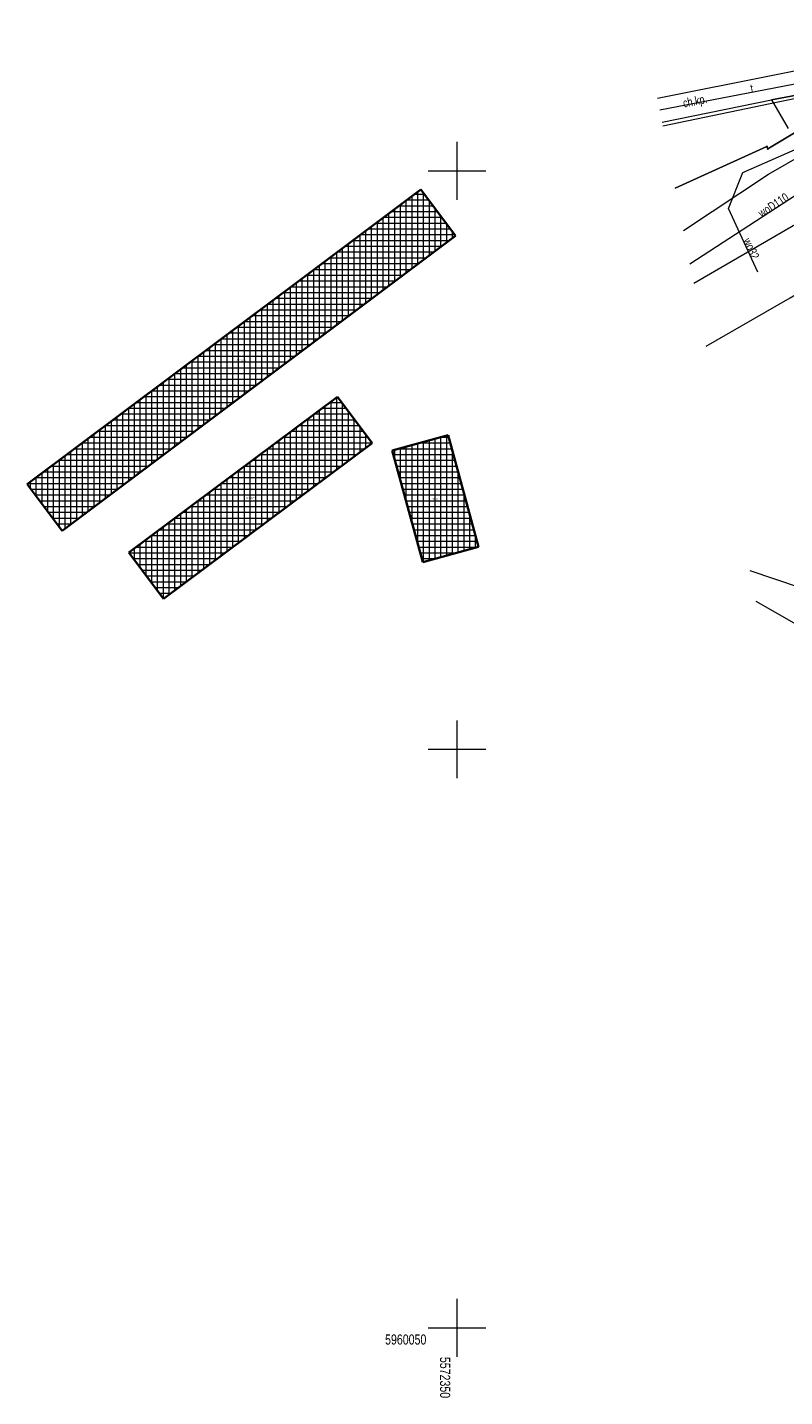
# Model space of a CAD drawing. Header units: metres. Extents: x -320 to 5572509, y -47 to 5960263.
# Tile 45 of 59: x 5572313 to 5572378, y 5960044 to 5960162. Entities that reach past the tile are written whole.
import ezdxf

# ---------------------------------------------------------------- set-up
doc = ezdxf.new("R2010")
doc.units = ezdxf.units.M
doc.header["$MEASUREMENT"] = 0
for name, color, linetype in [('203-Punkt_zalamania_granicy_dzi', 7, 'Continuous'), ('218-Granica_uzytku', 7, 'Continuous'), ('219-Linia_granicy', 7, 'Continuous'), ('chodnik__powierzchnia_', 7, 'Continuous'), ('chodnik__powierzchnia_-Atr17', 7, 'Continuous'), ('kraweznik__linia_', 7, 'Continuous'), ('Nowe_810-G Ogólne', 7, 'Continuous'), ('przewod_elektroenergetyczny__li', 7, 'Continuous'), ('przewod_kanalizacyjny__linia_', 7, 'Continuous'), ('przewod_telekomunikacyjny__lini', 7, 'Continuous'), ('przewod_wodociagowy__linia_', 7, 'Continuous'), ('przewod_wodociagowy__linia_-Atr', 7, 'Continuous'), ('siatka500', 7, 'Continuous')]:
    doc.layers.add(name, color=color, linetype=linetype)
doc.styles.add('GENERATED_STYLE_1', font='arial.ttf')
pattern_1 = [(0, (5572434.6074, 5960128.98037), (0, 0.5), []), (90, (5572434.6074, 5960128.98037), (-0.5, 0), [])]

# ---------------------------------------------------------------- blocks, each defined once
blk = doc.blocks.new('Wypełnienie_9', base_point=(5572434.61, 5960129.28))
at = {"layer": 'Nowe_810-G Ogólne', "linetype": 'Continuous', "lineweight": 18, "true_color": 0x929292}
h = blk.add_hatch(dxfattribs=at)
h.set_pattern_fill('SIATKA_25X25', color=252, style=0, pattern_type=2)
h.set_pattern_definition(pattern_1)
h.paths.add_polyline_path([(5572349.86, 5960144.38), (5572315.86, 5960118.89), (5572312.84, 5960122.91), (5572329.79, 5960135.58), (5572335.92, 5960140.16), (5572346.87, 5960148.37)])
at = {"layer": 'Nowe_810-G Ogólne', "color": 18, "lineweight": 35, "true_color": 0x030303}
for p, q in [((5572335.92, 5960140.16), (5572346.87, 5960148.37)), ((5572346.87, 5960148.37), (5572349.86, 5960144.38)), ((5572349.86, 5960144.38), (5572315.86, 5960118.89)), ((5572329.79, 5960135.58), (5572335.92, 5960140.16)), ((5572312.84, 5960122.91), (5572329.79, 5960135.58)), ((5572315.86, 5960118.89), (5572312.84, 5960122.91))]:
    blk.add_line(p, q, dxfattribs=at)
at = {"layer": 'Nowe_810-G Ogólne', "color": 7, "lineweight": 5, "insert": (5572330.94, 5960133.47), "char_height": 0.15, "attachment_point": 7, "style": 'GENERATED_STYLE_1'}
blk.add_mtext('\\A1;{\\pql;\\fArial|b0|i0|c238|p38;212,5 m\\fArial|b0|i0|c238|p38;\\A1{\\H.66x;\\S2^  ;}}', dxfattribs=at)
blk = doc.blocks.new('Wypełnienie_41', base_point=(5572434.61, 5960129.28))
at = {"layer": 'Nowe_810-G Ogólne', "linetype": 'Continuous', "lineweight": 18, "true_color": 0x929292}
h = blk.add_hatch(dxfattribs=at)
h.set_pattern_fill('SIATKA_25X25', color=252, style=0, pattern_type=2)
h.set_pattern_definition(pattern_1)
h.paths.add_polyline_path([(5572339.65, 5960130.47), (5572321.63, 5960117), (5572324.62, 5960113), (5572342.65, 5960126.47)])
at = {"layer": 'Nowe_810-G Ogólne', "color": 18, "lineweight": 35, "true_color": 0x030303}
for p, q in [((5572339.65, 5960130.47), (5572321.63, 5960117)), ((5572342.65, 5960126.47), (5572339.65, 5960130.47)), ((5572324.62, 5960113), (5572342.65, 5960126.47)), ((5572321.63, 5960117), (5572324.62, 5960113))]:
    blk.add_line(p, q, dxfattribs=at)
at = {"layer": 'Nowe_810-G Ogólne', "color": 7, "lineweight": 5, "insert": (5572331.74, 5960121.58), "char_height": 0.15, "attachment_point": 7, "style": 'GENERATED_STYLE_1'}
blk.add_mtext('\\A1;{\\pql;\\fArial|b0|i0|c238|p38;112,4 m\\fArial|b0|i0|c238|p38;\\A1{\\H.66x;\\S2^  ;}}', dxfattribs=at)
blk = doc.blocks.new('Wypełnienie_42', base_point=(5572434.61, 5960129.28))
at = {"layer": 'Nowe_810-G Ogólne', "linetype": 'Continuous', "lineweight": 18, "true_color": 0x929292}
h = blk.add_hatch(dxfattribs=at)
h.set_pattern_fill('SIATKA_25X25', color=252, style=0, pattern_type=2)
h.set_pattern_definition(pattern_1)
h.paths.add_polyline_path([(5572344.4, 5960125.81), (5572347.05, 5960116.17), (5572351.87, 5960117.5), (5572349.22, 5960127.14)])
at = {"layer": 'Nowe_810-G Ogólne', "color": 18, "lineweight": 35, "true_color": 0x030303}
for p, q in [((5572349.22, 5960127.14), (5572344.4, 5960125.81)), ((5572351.87, 5960117.5), (5572349.22, 5960127.14)), ((5572344.4, 5960125.81), (5572347.05, 5960116.17)), ((5572347.05, 5960116.17), (5572351.87, 5960117.5))]:
    blk.add_line(p, q, dxfattribs=at)
at = {"layer": 'Nowe_810-G Ogólne', "color": 7, "lineweight": 5, "insert": (5572347.87, 5960121.52), "char_height": 0.15, "attachment_point": 7, "style": 'GENERATED_STYLE_1'}
blk.add_mtext('\\A1;{\\pql;\\fArial|b0|i0|c238|p38;50 m\\fArial|b0|i0|c238|p38;\\A1{\\H.66x;\\S2^  ;}}', dxfattribs=at)
blk = doc.blocks.new('EGBP04_03')
at = {"layer": '203-Punkt_zalamania_granicy_dzi', "color": 7, "lineweight": 13}
blk.add_circle((0, 0), 0.05, dxfattribs=at)

msp = doc.modelspace()

# ---------------------------------------------------------------- linework, layer by layer
at = {"layer": '218-Granica_uzytku', "color": 3, "lineweight": 18, "flags": 128}
for points in [[(5572376.88, 5960151.9), (5572379.9, 5960153.72)], [(5572379.9, 5960153.72), (5572376.88, 5960151.9)], [(5572368.853, 5960148.505), (5572376.79, 5960152.09)], [(5572376.79, 5960152.09), (5572368.853, 5960148.505)], [(5572376.79, 5960152.09), (5572376.88, 5960151.9)], [(5572376.88, 5960151.9), (5572376.79, 5960152.09)]]:
    msp.add_lwpolyline(points, dxfattribs=at)
at = {"layer": '219-Linia_granicy', "color": 178, "lineweight": 18, "flags": 128}
for points in [[(5572379.9, 5960153.72), (5572376.88, 5960151.9)], [(5572376.79, 5960152.09), (5572368.853, 5960148.505)], [(5572376.88, 5960151.9), (5572376.79, 5960152.09)]]:
    msp.add_lwpolyline(points, dxfattribs=at)
at = {"layer": 'chodnik__powierzchnia_', "color": 7, "lineweight": 13, "flags": 128}
for points in [[(5572395.94, 5960161.98), (5572377.59, 5960158.29), (5572367.33, 5960156.253)], [(5572367.732, 5960154.205), (5572377.18, 5960156.14), (5572379.36, 5960156.52)], [(5572379.36, 5960156.52), (5572377.18, 5960156.14), (5572378.62, 5960153.65)]]:
    msp.add_lwpolyline(points, dxfattribs=at)
at = {"layer": 'kraweznik__linia_', "color": 7, "lineweight": 13, "flags": 128}
msp.add_lwpolyline([(5572395.94, 5960161.98), (5572377.59, 5960158.29), (5572367.33, 5960156.253)], dxfattribs=at)
at = {"layer": 'przewod_elektroenergetyczny__li', "color": 1, "lineweight": 18, "flags": 128}
for points in [[(5572369.573, 5960144.843), (5572376.92, 5960149.72), (5572402.44, 5960164.35), (5572402.13, 5960175.14), (5572401.57, 5960178.52)], [(5572367.793, 5960153.895), (5572383.6, 5960157.16), (5572387.1, 5960157.67), (5572392.57, 5960157.81), (5572400.92, 5960158.02), (5572401.66, 5960157.1), (5572404.61, 5960145.74), (5572405.4, 5960141.78), (5572402.02, 5960130.23), (5572397.78, 5960129.14), (5572395.07, 5960130.57), (5572392.72, 5960131.75), (5572393.08, 5960125.79), (5572394.14, 5960122.04), (5572395.83, 5960119.85), (5572403.22, 5960119.03), (5572408.4, 5960118.61), (5572410.04, 5960118.11), (5572408.81, 5960116.09), (5572400.57, 5960103.13)], [(5572371.54, 5960134.837), (5572378.82, 5960139.03), (5572388.47, 5960144.86), (5572398.92, 5960150.11), (5572401.45, 5960148.64)], [(5572403.84, 5960103.45), (5572391.38, 5960109.13), (5572381.75, 5960113.26), (5572375.358, 5960115.417)]]:
    msp.add_lwpolyline(points, dxfattribs=at)
at = {"layer": 'przewod_kanalizacyjny__linia_', "color": 34, "lineweight": 18, "flags": 128}
for points in [[(5572410.48, 5960164.95), (5572382.7, 5960147.33), (5572370.472, 5960140.271)], [(5572426.7, 5960083.78), (5572375.877, 5960112.773)]]:
    msp.add_lwpolyline(points, dxfattribs=at)
at = {"layer": 'przewod_telekomunikacyjny__lini', "color": 30, "lineweight": 18, "flags": 128}
msp.add_lwpolyline([(5572367.526, 5960155.254), (5572380.55, 5960157.77), (5572395.39, 5960160.32), (5572398.45, 5960160.4), (5572401.15, 5960159.27), (5572403.07, 5960157.15), (5572403.87, 5960155.26), (5572404.64, 5960151.83), (5572411.99, 5960115.16), (5572420.39, 5960116.9), (5572422.09, 5960117.57), (5572423.85, 5960118.46)], dxfattribs=at)
at = {"layer": 'przewod_wodociagowy__linia_', "color": 7, "lineweight": 20, "flags": 128}
for points in [[(5572370.141, 5960141.954), (5572389.46, 5960154.51), (5572389.68, 5960154.72), (5572390.04, 5960154.84), (5572390.79, 5960154.54), (5572391.58, 5960154.69), (5572392.24, 5960155.14), (5572410.48, 5960167.38), (5572413.49, 5960169.59), (5572434.81, 5960185.17)], [(5572376.01, 5960141.23), (5572373.48, 5960146.73), (5572374.7, 5960149.86), (5572388.94, 5960156.1), (5572389.68, 5960154.72)]]:
    msp.add_lwpolyline(points, dxfattribs=at)
at = {"layer": 'siatka500', "color": 7, "lineweight": 13, "flags": 128}
for points in [[(5572350, 5960147.5), (5572350, 5960152.5)], [(5572347.5, 5960150), (5572352.5, 5960150)], [(5572350, 5960097.5), (5572350, 5960102.5)], [(5572347.5, 5960100), (5572352.5, 5960100)], [(5572350, 5960047.5), (5572350, 5960052.5)], [(5572347.5, 5960050), (5572352.5, 5960050)]]:
    msp.add_lwpolyline(points, dxfattribs=at)

# ---------------------------------------------------------------- block references
at = {"layer": '203-Punkt_zalamania_granicy_dzi', "color": 7, "lineweight": 13}
for p in [(5572376.79, 5960152.09), (5572376.88, 5960151.9)]:
    msp.add_blockref('EGBP04_03', p, dxfattribs=at)
at = {"layer": 'Nowe_810-G Ogólne', "color": 252, "lineweight": 18, "true_color": 0x929292}
for name in ['Wypełnienie_9', 'Wypełnienie_41', 'Wypełnienie_42']:
    msp.add_blockref(name, (5572434.607, 5960129.28), dxfattribs=at)

# ---------------------------------------------------------------- texts
at = {"layer": 'chodnik__powierzchnia_-Atr17', "color": 7, "lineweight": 13, "insert": (5572369.66, 5960155.239), "char_height": 0.75, "attachment_point": 7, "rotation": 11.229, "style": 'GENERATED_STYLE_1'}
msp.add_mtext('\\A1;{\\W0.750000x;\\pql;\\fArial|b0|i0|c238|p38;ch.kp.}', dxfattribs=at)
at = {"layer": 'przewod_telekomunikacyjny__lini', "color": 30, "lineweight": 18, "insert": (5572375.38, 5960157.102), "char_height": 0.75, "attachment_point": 4, "rotation": 10.934, "style": 'GENERATED_STYLE_1'}
msp.add_mtext('\\A1;{\\W0.750000x;\\pql;\\fArial|b0|i0|c238|p38;t}', dxfattribs=at)
at = {"layer": 'przewod_wodociagowy__linia_-Atr', "color": 7, "lineweight": 20, "char_height": 0.75, "attachment_point": 4, "style": 'GENERATED_STYLE_1'}
for s, insert, rotation in [('\\A1;{\\W0.750000x;\\pql;\\fArial|b0|i0|c238|p38;woD110}', (5572376.146, 5960146.245), 33.022), ('\\A1;{\\W0.750000x;\\pql;\\fArial|b0|i0|c238|p38;wo32}', (5572375.039, 5960144.123), 294.702)]:
    msp.add_mtext(s, dxfattribs=dict(at, insert=insert, rotation=rotation))
at = {"layer": 'siatka500', "color": 7, "lineweight": 13, "insert": (5572343.776, 5960048.542), "char_height": 0.875, "attachment_point": 7, "style": 'GENERATED_STYLE_1'}
msp.add_mtext('\\A1;{\\W0.750000x;\\pql;\\fArial|b0|i0|c238|p38;5960050}', dxfattribs=at)
at = {"layer": 'siatka500', "color": 7, "lineweight": 13, "insert": (5572348.517, 5960047.489), "char_height": 0.875, "attachment_point": 7, "rotation": 270, "style": 'GENERATED_STYLE_1'}
msp.add_mtext('\\A1;{\\W0.750000x;\\pql;\\fArial|b0|i0|c238|p38;5572350}', dxfattribs=at)

doc.saveas('drawing.dxf')
